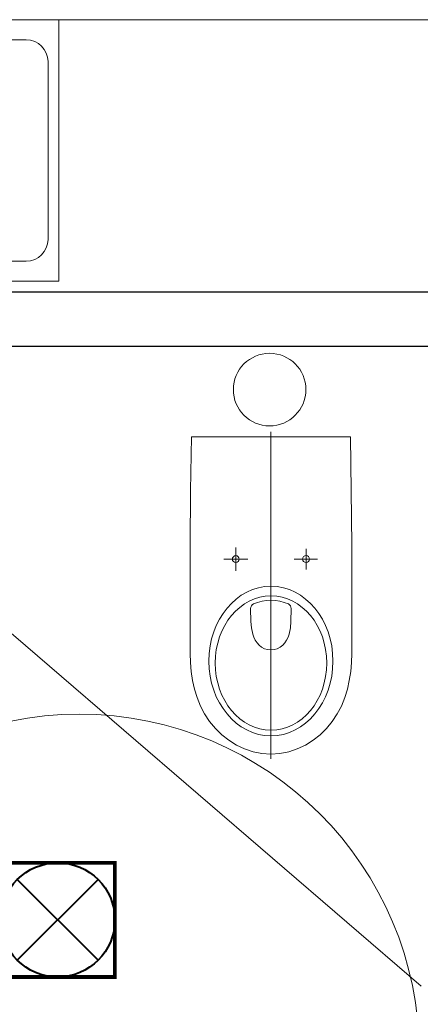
# Model space of a CAD drawing. Header units: millimetres. Extents: x -6513 to 30474, y -6915 to 65597.
# Tile 106 of 256: x 7326 to 7414, y 6652 to 6869. Entities that reach past the tile are written whole.
import ezdxf

# ---------------------------------------------------------------- set-up
doc = ezdxf.new("R2010")
doc.units = ezdxf.units.MM
doc.layers.get('0').update_dxf_attribs({"color": 8})
for name, color, linetype, lineweight in [('A_meble', 8, 'Continuous', 0), ('CH-KS-WEWN-PODEJŚCIA', 8, 'Continuous', 20), ('cieńkie', 8, 'Continuous', 9), ('E_oświetlenie', 1, 'Continuous', 30), ('Niedrukowalna', 8, 'Continuous', 15), ('sanitarne ARCHWIG', 8, 'Continuous', 9), ('snitarne archwig nowe', 8, 'Continuous', 9), ('Ściany ARCHWIG', 8, 'Continuous', 30)]:
    doc.layers.add(name, color=color, linetype=linetype, lineweight=lineweight)

# ---------------------------------------------------------------- blocks, each defined once
blk = doc.blocks.new('M33500_TOP')
at = {"color": 252, "lineweight": 0}
for points in [[(0.1755, 0), (0.1769, -0.1196), (0.178, -0.2392), (0.1783, -0.4783), (0.1776, -0.4982), (0.1759, -0.5178), (0.1727, -0.5374), (0.1685, -0.5566), (0.1626, -0.5755), (0.1552, -0.5941), (0.1462, -0.6115), (0.1353, -0.6283), (0.1227, -0.6434), (0.1084, -0.6573), (0.0927, -0.6696), (0.0759, -0.6801), (0.058, -0.6885), (0.0392, -0.6948), (0.0196, -0.6986), (0, -0.7), (-0.0199, -0.6986), (-0.0395, -0.6948), (-0.0584, -0.6885), (-0.0762, -0.6801), (-0.093, -0.6696), (-0.1087, -0.6573), (-0.1227, -0.6434), (-0.1357, -0.6283), (-0.1465, -0.6115), (-0.1556, -0.5941), (-0.1629, -0.5755), (-0.1689, -0.5566), (-0.1731, -0.5374), (-0.1759, -0.5178), (-0.1776, -0.4982), (-0.1783, -0.4783), (-0.178, -0.2392), (-0.1773, -0.1196), (-0.1755, 0)], [(-0.1755, 0), (0.1755, 0)]]:
    blk.add_lwpolyline(points, dxfattribs=at)
for points in [[(-0.0776, -0.2773), (-0.0748, -0.2769), (-0.0724, -0.2752), (-0.0706, -0.2727), (-0.0699, -0.2699), (-0.0706, -0.2671), (-0.0724, -0.2647), (-0.0748, -0.2629), (-0.0776, -0.2622), (-0.0804, -0.2629), (-0.0829, -0.2647), (-0.0846, -0.2671), (-0.085, -0.2699), (-0.0846, -0.2727), (-0.0829, -0.2752), (-0.0804, -0.2769)], [(-0.0448, -0.379), (-0.0444, -0.3759), (-0.043, -0.3731), (-0.0413, -0.3706), (-0.0385, -0.3689), (-0.0294, -0.3654), (-0.0196, -0.3629), (-0.0098, -0.3612), (0, -0.3608), (0.0098, -0.3612), (0.0196, -0.3629), (0.029, -0.3654), (0.0385, -0.3689), (0.0409, -0.3706), (0.043, -0.3731), (0.0441, -0.3759), (0.0444, -0.379), (0.0437, -0.4073), (0.0427, -0.4213), (0.0399, -0.4353), (0.0378, -0.4423), (0.0346, -0.4486), (0.0308, -0.4549), (0.0259, -0.4601), (0.0203, -0.4643), (0.014, -0.4675), (0.007, -0.4696), (0, -0.4703), (-0.0073, -0.4696), (-0.014, -0.4675), (-0.0206, -0.4643), (-0.0262, -0.4601), (-0.0308, -0.4549), (-0.0346, -0.4486), (-0.0378, -0.4423), (-0.0399, -0.4353), (-0.0427, -0.4213), (-0.0441, -0.4073)]]:
    blk.add_lwpolyline(points, close=True, dxfattribs=at)
blk.add_circle((0.0774, -0.2698), 0.00752, dxfattribs=at)
for centre, major_axis, ratio in [((-0.0002, -0.4948), (0, -0.165), 0.829441), ((0, -0.4991), (0, -0.1481), 0.831158)]:
    blk.add_ellipse(centre, major_axis=major_axis, ratio=ratio, start_param=0, end_param=6.283185, dxfattribs=at)
at = {"layer": 'Niedrukowalna', "color": 252}
for points in [[(0, 0.0105), (0, -0.7108)], [(-0.0776, -0.2446), (-0.0776, -0.2955)], [(0.0773, -0.2475), (0.0773, -0.293)], [(-0.1038, -0.2699), (-0.0514, -0.2699)], [(0.051, -0.2699), (0.1024, -0.2699)]]:
    blk.add_lwpolyline(points, dxfattribs=at)
blk = doc.blocks.new('raster')
at = {"layer": 'E_oświetlenie', "lineweight": 40}
for p, q in [((-21.21, 21.21), (21.21, -21.21)), ((21.21, 21.21), (-21.21, -21.21))]:
    blk.add_line(p, q, dxfattribs=at)
at = {"layer": 'E_oświetlenie', "const_width": 2}
blk.add_lwpolyline([(-30, -30), (30, -30), (30, 30), (-30, 30)], close=True, dxfattribs=at)
at = {"layer": 'E_oświetlenie', "lineweight": 40}
blk.add_circle((0, 0), 30, dxfattribs=at)

msp = doc.modelspace()

# ---------------------------------------------------------------- linework, layer by layer
at = {"layer": 'A_meble'}
msp.add_line((7238.486, 6868.842), (7504.554, 6868.842), dxfattribs=at)
at = {"layer": 'CH-KS-WEWN-PODEJŚCIA', "ltscale": 10, "extrusion": (-1.29885e-05, -7.54363e-06, 1)}
msp.add_circle((7381.109, 6787.244, -0.147), 8, dxfattribs=at)
at = {"layer": 'cieńkie'}
msp.add_circle((7339.138, 6640.652), 75, dxfattribs=at)
msp.add_circle((7339.138, 6640.652), 75, dxfattribs=at)
at = {"layer": 'sanitarne ARCHWIG'}
for p, q in [((7334.634, 6868.842), (7238.486, 6868.842)), ((7334.634, 6811.153), (7334.634, 6868.842)), ((7327.423, 6864.419), (7245.698, 6864.419)), ((7332.23, 6820.383), (7332.23, 6859.612)), ((7327.423, 6815.576), (7245.698, 6815.576)), ((7334.634, 6811.153), (7238.486, 6811.153))]:
    msp.add_line(p, q, dxfattribs=at)
for centre, start, end in [((7327.423, 6859.612), 0, 90), ((7327.423, 6820.383), 270, 0)]:
    msp.add_arc(centre, 4.807, start, end, dxfattribs=at)
at = {"layer": 'snitarne archwig nowe'}
msp.add_lwpolyline([(7414.554, 6655.652), (7250.486, 6796.842)], dxfattribs=at)
at = {"layer": 'Ściany ARCHWIG', "ltscale": 5}
for p, q in [((7238.486, 6808.842), (7504.291, 6808.842)), ((7250.486, 6796.842), (7504.291, 6796.842))]:
    msp.add_line(p, q, dxfattribs=at)

# ---------------------------------------------------------------- block references
at = {"layer": 'E_oświetlenie', "lineweight": 40, "xscale": 0.4199999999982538, "yscale": 0.4200000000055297, "zscale": 0.4199999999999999, "rotation": 180}
msp.add_blockref('raster', (7334.367, 6670.267), dxfattribs=at)
at = {"layer": 'sanitarne ARCHWIG', "xscale": 100, "yscale": 100, "zscale": 100}
msp.add_blockref('M33500_TOP', (7381.407, 6776.842), dxfattribs=at)

doc.saveas('drawing.dxf')
